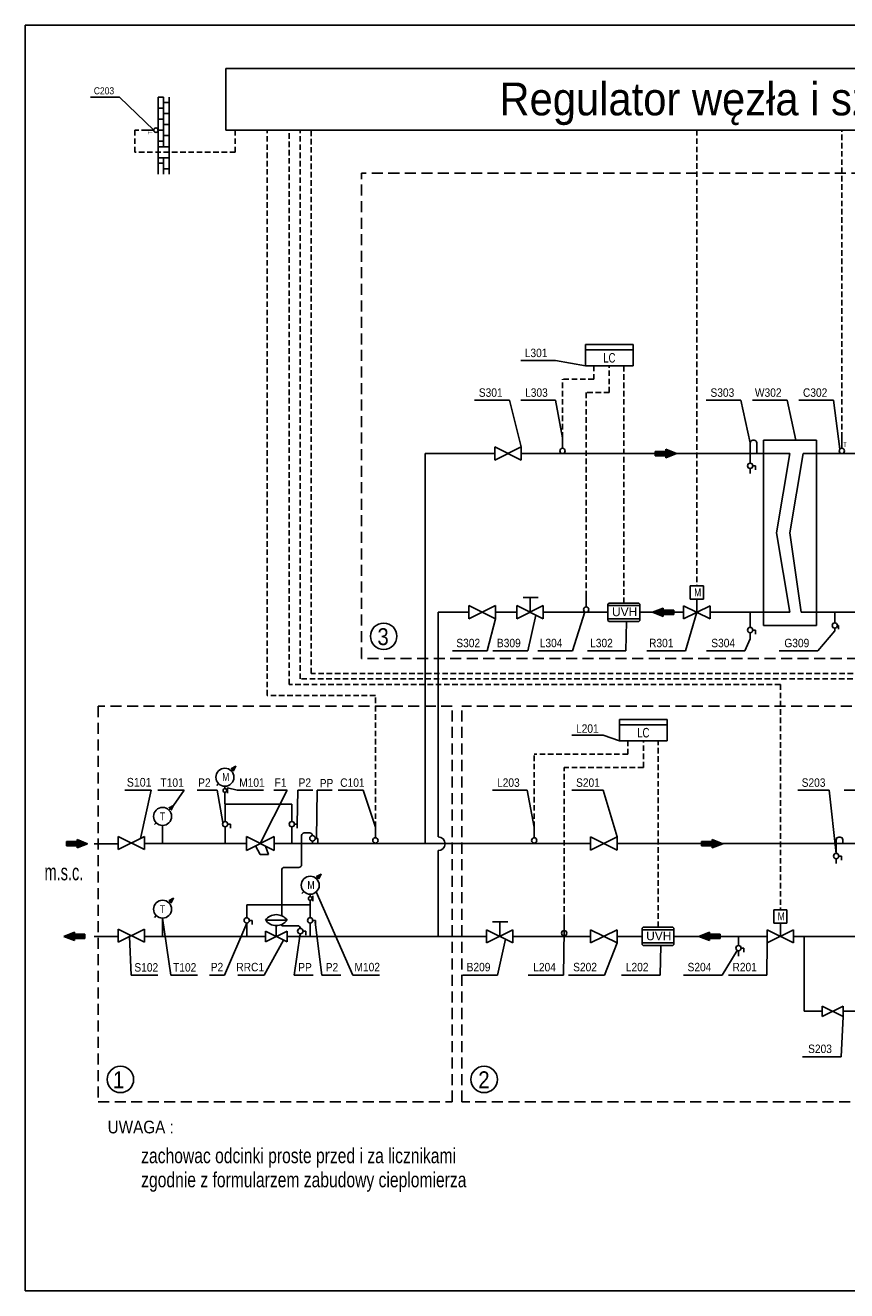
# Model space of a CAD drawing. Extents: x 75 to 485, y 19 to 306.
# Tile 1 of 3: x 75 to 261, y 19 to 306. Entities that reach past the tile are written whole.
import ezdxf

# ---------------------------------------------------------------- set-up
doc = ezdxf.new("R2010")
doc.units = 0
doc.header["$LTSCALE"] = 5
doc.header["$MEASUREMENT"] = 0
doc.linetypes.add('DASHED', pattern=[0.75, 0.5, -0.25])
doc.linetypes.add('HIDDEN', pattern=[0.375, 0.25, -0.125])
doc.layers.add('Prostok†ty', color=7, linetype='CONTINUOUS')
doc.styles.add('txt', font='txt', dxfattribs={"height": 3.5})

# ---------------------------------------------------------------- blocks, each defined once
blk = doc.blocks.new('*X1')
at = {"layer": 'Prostok†ty', "color": 0, "linetype": 'ByBlock'}
for p, q in [((84.33, 119.72), (85.21, 120.6)), ((84.33, 119.92), (85.01, 120.6)), ((84.33, 120.12), (84.8, 120.6)), ((84.33, 120.33), (84.6, 120.6)), ((84.33, 120.53), (84.39, 120.6)), ((85.32, 119.64), (84.36, 120.6)), ((84.45, 119.64), (85.41, 120.6)), ((85.52, 119.64), (84.56, 120.6)), ((84.66, 119.64), (85.62, 120.6)), ((85.72, 119.64), (84.76, 120.6)), ((84.86, 119.64), (85.82, 120.6)), ((85.93, 119.64), (84.97, 120.6)), ((85.06, 119.64), (86.02, 120.6)), ((86.13, 119.64), (85.17, 120.6)), ((85.27, 119.64), (86.23, 120.6)), ((86.33, 119.64), (85.37, 120.6)), ((85.47, 119.64), (86.43, 120.6)), ((86.54, 119.64), (85.58, 120.6)), ((85.67, 119.64), (86.63, 120.6)), ((87.08, 119.3), (85.78, 120.6)), ((85.88, 119.64), (87.15, 120.91)), ((87.23, 119.36), (85.98, 120.6)), ((86.08, 119.64), (87.3, 120.85)), ((87.37, 119.41), (86.19, 120.6)), ((86.29, 119.64), (87.44, 120.79)), ((87.52, 119.47), (86.39, 120.6)), ((86.49, 119.64), (87.59, 120.73)), ((87.66, 119.53), (86.6, 120.6)), ((86.69, 119.64), (87.73, 120.68)), ((88.1, 119.71), (86.73, 121.08)), ((86.73, 120.9), (86.86, 121.03)), ((86.73, 120.69), (87, 120.97)), ((87.95, 119.65), (86.73, 120.87)), ((87.81, 119.59), (86.73, 120.67)), ((86.73, 119.47), (87.88, 120.62)), ((86.73, 119.27), (88.02, 120.56)), ((88.24, 119.76), (87.07, 120.94)), ((88.39, 119.82), (87.4, 120.81)), ((88.54, 119.88), (87.74, 120.67)), ((85.11, 119.64), (84.33, 120.42)), ((84.91, 119.64), (84.33, 120.22)), ((84.7, 119.64), (84.33, 120.01)), ((84.5, 119.64), (84.33, 119.81)), ((86.94, 119.24), (86.73, 119.45)), ((86.79, 119.18), (86.73, 119.24)), ((86.89, 119.22), (88.17, 120.5)), ((87.23, 119.36), (88.31, 120.44)), ((87.57, 119.49), (88.46, 120.39)), ((87.91, 119.63), (88.6, 120.33)), ((88.68, 119.94), (88.08, 120.54)), ((88.24, 119.76), (88.75, 120.27)), ((88.83, 120), (88.42, 120.4)), ((88.58, 119.9), (88.9, 120.21)), ((88.97, 120.05), (88.76, 120.26)), ((88.92, 120.04), (89.04, 120.15)), ((89.12, 120.11), (89.1, 120.13))]:
    blk.add_line(p, q, dxfattribs=at)
blk = doc.blocks.new('*X2')
at = {"layer": 'Prostok†ty', "color": 0, "linetype": 'ByBlock'}
for p, q in [((83.74, 99.12), (83.76, 99.11)), ((83.93, 99.2), (83.82, 99.08)), ((83.89, 99.18), (84.1, 98.97)), ((84.27, 99.34), (83.96, 99.02)), ((84.03, 99.24), (84.43, 98.84)), ((84.61, 99.47), (84.11, 98.97)), ((84.18, 99.3), (84.77, 98.7)), ((84.95, 99.61), (84.25, 98.91)), ((84.32, 99.35), (85.11, 98.56)), ((85.29, 99.74), (84.4, 98.85)), ((84.47, 99.41), (85.45, 98.43)), ((85.63, 99.88), (84.54, 98.79)), ((84.61, 99.47), (85.79, 98.29)), ((85.97, 100.01), (84.69, 98.73)), ((84.76, 99.53), (86.13, 98.16)), ((86.13, 99.97), (84.83, 98.68)), ((84.9, 99.59), (86.13, 98.36)), ((86.13, 99.77), (84.98, 98.62)), ((85.05, 99.65), (86.13, 98.57)), ((86.16, 99.6), (85.13, 98.56)), ((85.2, 99.7), (86.26, 98.64)), ((86.37, 99.6), (85.27, 98.5)), ((85.34, 99.76), (86.47, 98.64)), ((86.57, 99.6), (85.42, 98.44)), ((85.49, 99.82), (86.67, 98.64)), ((86.78, 99.6), (85.56, 98.38)), ((85.63, 99.88), (86.87, 98.64)), ((86.98, 99.6), (85.71, 98.33)), ((85.78, 99.94), (87.08, 98.64)), ((86.13, 98.54), (85.85, 98.27)), ((85.92, 100), (86.13, 99.79)), ((86.13, 98.34), (86, 98.21)), ((86.07, 100.05), (86.13, 99.99)), ((87.18, 99.6), (86.22, 98.64)), ((86.32, 99.6), (87.28, 98.64)), ((87.39, 99.6), (86.43, 98.64)), ((86.52, 99.6), (87.48, 98.64)), ((87.59, 99.6), (86.63, 98.64)), ((86.73, 99.6), (87.69, 98.64)), ((87.79, 99.6), (86.83, 98.64)), ((86.93, 99.6), (87.89, 98.64)), ((88, 99.6), (87.04, 98.64)), ((87.13, 99.6), (88.09, 98.64)), ((88.2, 99.6), (87.24, 98.64)), ((87.34, 99.6), (88.3, 98.64)), ((88.4, 99.6), (87.44, 98.64)), ((87.54, 99.6), (88.5, 98.64)), ((88.53, 99.52), (87.65, 98.64)), ((87.75, 99.6), (88.53, 98.81)), ((88.53, 99.31), (87.85, 98.64)), ((87.95, 99.6), (88.53, 99.02)), ((88.53, 99.11), (88.06, 98.64)), ((88.15, 99.6), (88.53, 99.22)), ((88.53, 98.91), (88.26, 98.64)), ((88.36, 99.6), (88.53, 99.43)), ((88.53, 98.7), (88.46, 98.64))]:
    blk.add_line(p, q, dxfattribs=at)
blk = doc.blocks.new('*X7')
at = {"layer": 'Prostok†ty', "color": 0, "linetype": 'ByBlock'}
for p, q in [((141.06, 112.68), (141.09, 112.71)), ((141.56, 112.19), (141.06, 112.69)), ((141.08, 112.65), (141.19, 112.76)), ((141.58, 112.23), (141.1, 112.71)), ((141.11, 112.62), (141.3, 112.81)), ((141.6, 112.26), (141.13, 112.73)), ((141.14, 112.6), (141.4, 112.86)), ((141.16, 112.57), (141.5, 112.91)), ((141.62, 112.3), (141.17, 112.75)), ((141.19, 112.55), (141.6, 112.96)), ((141.63, 112.33), (141.2, 112.76)), ((141.21, 112.52), (141.7, 113.01)), ((141.65, 112.36), (141.23, 112.78)), ((141.24, 112.5), (141.8, 113.06)), ((141.26, 112.47), (141.91, 113.12)), ((141.67, 112.4), (141.27, 112.8)), ((141.29, 112.45), (142.01, 113.17)), ((141.68, 112.43), (141.3, 112.81)), ((141.31, 112.42), (142.04, 113.15)), ((141.34, 112.4), (141.99, 113.05)), ((141.7, 112.46), (141.34, 112.83)), ((141.36, 112.37), (141.94, 112.95)), ((141.72, 112.5), (141.37, 112.85)), ((141.39, 112.34), (141.89, 112.84)), ((141.73, 112.53), (141.4, 112.86)), ((141.42, 112.32), (141.84, 112.74)), ((141.75, 112.57), (141.44, 112.88)), ((141.44, 112.29), (141.79, 112.64)), ((141.77, 112.6), (141.47, 112.9)), ((141.47, 112.27), (141.74, 112.54)), ((141.49, 112.24), (141.69, 112.44)), ((141.79, 112.63), (141.5, 112.91)), ((141.52, 112.22), (141.64, 112.34)), ((141.8, 112.67), (141.54, 112.93)), ((141.54, 112.19), (141.58, 112.23)), ((141.82, 112.7), (141.57, 112.95)), ((141.84, 112.74), (141.61, 112.97)), ((141.85, 112.77), (141.64, 112.98)), ((141.87, 112.8), (141.67, 113)), ((141.89, 112.84), (141.71, 113.02)), ((141.9, 112.87), (141.74, 113.03)), ((141.92, 112.91), (141.78, 113.05)), ((141.94, 112.94), (141.81, 113.07)), ((141.95, 112.97), (141.84, 113.08)), ((141.97, 113.01), (141.88, 113.1)), ((141.99, 113.04), (141.91, 113.12)), ((142.01, 113.08), (141.95, 113.14)), ((142.02, 113.11), (141.98, 113.15)), ((142.04, 113.14), (142.01, 113.17)), ((142.06, 113.18), (142.05, 113.19))]:
    blk.add_line(p, q, dxfattribs=at)
blk = doc.blocks.new('*X11')
at = {"layer": 'Prostok†ty', "color": 0, "linetype": 'ByBlock'}
for p, q in [((121.73, 137.17), (121.76, 137.2)), ((122.23, 136.68), (121.73, 137.18)), ((121.75, 137.14), (121.86, 137.25)), ((122.25, 136.72), (121.77, 137.2)), ((121.78, 137.11), (121.97, 137.3)), ((122.27, 136.75), (121.8, 137.22)), ((121.81, 137.09), (122.07, 137.35)), ((121.83, 137.06), (122.17, 137.4)), ((122.29, 136.79), (121.84, 137.24)), ((121.86, 137.04), (122.27, 137.45)), ((122.3, 136.82), (121.87, 137.25)), ((121.88, 137.01), (122.37, 137.5)), ((122.32, 136.85), (121.9, 137.27)), ((121.91, 136.99), (122.47, 137.55)), ((121.93, 136.96), (122.58, 137.61)), ((122.34, 136.89), (121.94, 137.29)), ((121.96, 136.94), (122.68, 137.66)), ((122.35, 136.92), (121.97, 137.3)), ((121.98, 136.91), (122.71, 137.64)), ((122.37, 136.96), (122, 137.32)), ((122.01, 136.89), (122.66, 137.54)), ((122.03, 136.86), (122.61, 137.44)), ((122.39, 136.99), (122.04, 137.34)), ((122.06, 136.83), (122.56, 137.33)), ((122.4, 137.02), (122.07, 137.35)), ((122.09, 136.81), (122.51, 137.23)), ((122.42, 137.06), (122.11, 137.37)), ((122.11, 136.78), (122.46, 137.13)), ((122.44, 137.09), (122.14, 137.39)), ((122.14, 136.76), (122.41, 137.03)), ((122.16, 136.73), (122.36, 136.93)), ((122.45, 137.12), (122.17, 137.4)), ((122.19, 136.71), (122.31, 136.83)), ((122.47, 137.16), (122.21, 137.42)), ((122.21, 136.68), (122.25, 136.72)), ((122.49, 137.19), (122.24, 137.44)), ((122.51, 137.23), (122.28, 137.46)), ((122.52, 137.26), (122.31, 137.47)), ((122.54, 137.29), (122.34, 137.49)), ((122.56, 137.33), (122.38, 137.51)), ((122.57, 137.36), (122.41, 137.52)), ((122.59, 137.4), (122.45, 137.54)), ((122.61, 137.43), (122.48, 137.56)), ((122.62, 137.46), (122.51, 137.57)), ((122.64, 137.5), (122.55, 137.59)), ((122.66, 137.53), (122.58, 137.61)), ((122.68, 137.57), (122.62, 137.63)), ((122.69, 137.6), (122.65, 137.64)), ((122.71, 137.63), (122.68, 137.66)), ((122.73, 137.67), (122.72, 137.68))]:
    blk.add_line(p, q, dxfattribs=at)
blk = doc.blocks.new('*X16')
at = {"layer": 'Prostok†ty', "color": 0, "linetype": 'ByBlock'}
for p, q in [((107.6, 107.24), (107.63, 107.27)), ((108.1, 106.75), (107.6, 107.25)), ((107.62, 107.21), (107.73, 107.32)), ((108.12, 106.79), (107.64, 107.27)), ((107.65, 107.18), (107.84, 107.37)), ((107.67, 107.16), (107.94, 107.42)), ((108.14, 106.82), (107.67, 107.29)), ((107.7, 107.13), (108.04, 107.47)), ((108.15, 106.86), (107.7, 107.31)), ((107.73, 107.11), (108.14, 107.52)), ((108.17, 106.89), (107.74, 107.32)), ((107.75, 107.08), (108.24, 107.57)), ((108.19, 106.92), (107.77, 107.34)), ((107.78, 107.06), (108.34, 107.62)), ((107.8, 107.03), (108.45, 107.68)), ((108.21, 106.96), (107.81, 107.36)), ((107.83, 107.01), (108.55, 107.73)), ((108.22, 106.99), (107.84, 107.37)), ((107.85, 106.98), (108.58, 107.71)), ((108.24, 107.02), (107.87, 107.39)), ((107.88, 106.96), (108.53, 107.61)), ((107.9, 106.93), (108.48, 107.51)), ((108.26, 107.06), (107.91, 107.41)), ((107.93, 106.9), (108.43, 107.4)), ((108.27, 107.09), (107.94, 107.42)), ((107.95, 106.88), (108.38, 107.3)), ((108.29, 107.13), (107.98, 107.44)), ((107.98, 106.85), (108.33, 107.2)), ((108.31, 107.16), (108.01, 107.46)), ((108.01, 106.83), (108.28, 107.1)), ((108.03, 106.8), (108.23, 107)), ((108.32, 107.19), (108.04, 107.47)), ((108.06, 106.78), (108.17, 106.9)), ((108.34, 107.23), (108.08, 107.49)), ((108.08, 106.75), (108.12, 106.79)), ((108.36, 107.26), (108.11, 107.51)), ((108.37, 107.3), (108.15, 107.53)), ((108.39, 107.33), (108.18, 107.54)), ((108.41, 107.36), (108.21, 107.56)), ((108.43, 107.4), (108.25, 107.58)), ((108.44, 107.43), (108.28, 107.59)), ((108.46, 107.47), (108.32, 107.61)), ((108.48, 107.5), (108.35, 107.63)), ((108.49, 107.53), (108.38, 107.64)), ((108.51, 107.57), (108.42, 107.66)), ((108.53, 107.6), (108.45, 107.68)), ((108.54, 107.64), (108.49, 107.7)), ((108.56, 107.67), (108.52, 107.71)), ((108.58, 107.7), (108.55, 107.73)), ((108.6, 107.74), (108.59, 107.75))]:
    blk.add_line(p, q, dxfattribs=at)
blk = doc.blocks.new('*X17')
at = {"layer": 'Prostok†ty', "color": 0, "linetype": 'ByBlock'}
for p, q in [((107.6, 128.27), (107.63, 128.31)), ((108.1, 127.79), (107.6, 128.29)), ((107.62, 128.25), (107.73, 128.36)), ((108.12, 127.83), (107.64, 128.31)), ((107.65, 128.22), (107.84, 128.41)), ((107.67, 128.2), (107.94, 128.46)), ((108.14, 127.86), (107.67, 128.33)), ((107.7, 128.17), (108.04, 128.51)), ((108.15, 127.89), (107.7, 128.34)), ((107.73, 128.15), (108.14, 128.56)), ((108.17, 127.93), (107.74, 128.36)), ((107.75, 128.12), (108.24, 128.61)), ((108.19, 127.96), (107.77, 128.38)), ((107.78, 128.1), (108.34, 128.66)), ((107.8, 128.07), (108.45, 128.71)), ((108.21, 128), (107.81, 128.4)), ((107.83, 128.04), (108.55, 128.76)), ((108.22, 128.03), (107.84, 128.41)), ((107.85, 128.02), (108.58, 128.75)), ((108.24, 128.06), (107.87, 128.43)), ((107.88, 127.99), (108.53, 128.65)), ((107.9, 127.97), (108.48, 128.54)), ((108.26, 128.1), (107.91, 128.45)), ((107.93, 127.94), (108.43, 128.44)), ((108.27, 128.13), (107.94, 128.46)), ((107.95, 127.92), (108.38, 128.34)), ((108.29, 128.17), (107.98, 128.48)), ((107.98, 127.89), (108.33, 128.24)), ((108.31, 128.2), (108.01, 128.5)), ((108.01, 127.87), (108.28, 128.14)), ((108.03, 127.84), (108.23, 128.04)), ((108.32, 128.23), (108.04, 128.51)), ((108.06, 127.82), (108.17, 127.93)), ((108.34, 128.27), (108.08, 128.53)), ((108.08, 127.79), (108.12, 127.83)), ((108.36, 128.3), (108.11, 128.55)), ((108.37, 128.34), (108.15, 128.56)), ((108.39, 128.37), (108.18, 128.58)), ((108.41, 128.4), (108.21, 128.6)), ((108.43, 128.44), (108.25, 128.62)), ((108.44, 128.47), (108.28, 128.63)), ((108.46, 128.51), (108.32, 128.65)), ((108.48, 128.54), (108.35, 128.67)), ((108.49, 128.57), (108.38, 128.68)), ((108.51, 128.61), (108.42, 128.7)), ((108.53, 128.64), (108.45, 128.72)), ((108.54, 128.68), (108.49, 128.73)), ((108.56, 128.71), (108.52, 128.75)), ((108.58, 128.74), (108.55, 128.77)), ((108.6, 128.78), (108.59, 128.78))]:
    blk.add_line(p, q, dxfattribs=at)
blk = doc.blocks.new('*X18')
at = {"layer": 'Prostok†ty', "color": 0, "linetype": 'ByBlock'}
for p, q in [((228.33, 119.72), (229.21, 120.6)), ((228.33, 119.92), (229.01, 120.6)), ((228.33, 120.12), (228.8, 120.6)), ((228.33, 120.33), (228.6, 120.6)), ((228.33, 120.53), (228.39, 120.6)), ((229.32, 119.64), (228.36, 120.6)), ((228.45, 119.64), (229.41, 120.6)), ((229.52, 119.64), (228.56, 120.6)), ((228.66, 119.64), (229.62, 120.6)), ((229.72, 119.64), (228.76, 120.6)), ((228.86, 119.64), (229.82, 120.6)), ((229.93, 119.64), (228.97, 120.6)), ((229.06, 119.64), (230.02, 120.6)), ((230.13, 119.64), (229.17, 120.6)), ((229.27, 119.64), (230.23, 120.6)), ((230.33, 119.64), (229.37, 120.6)), ((229.47, 119.64), (230.43, 120.6)), ((230.54, 119.64), (229.58, 120.6)), ((229.67, 119.64), (230.63, 120.6)), ((231.08, 119.3), (229.78, 120.6)), ((229.88, 119.64), (231.15, 120.91)), ((231.23, 119.36), (229.98, 120.6)), ((230.08, 119.64), (231.3, 120.85)), ((231.37, 119.41), (230.19, 120.6)), ((230.29, 119.64), (231.44, 120.79)), ((231.52, 119.47), (230.39, 120.6)), ((230.49, 119.64), (231.59, 120.73)), ((231.66, 119.53), (230.6, 120.6)), ((230.69, 119.64), (231.73, 120.68)), ((232.1, 119.71), (230.73, 121.08)), ((230.73, 120.9), (230.86, 121.03)), ((230.73, 120.69), (231, 120.97)), ((231.95, 119.65), (230.73, 120.87)), ((231.81, 119.59), (230.73, 120.67)), ((230.73, 119.47), (231.88, 120.62)), ((230.73, 119.27), (232.02, 120.56)), ((232.24, 119.76), (231.07, 120.94)), ((232.39, 119.82), (231.4, 120.81)), ((232.54, 119.88), (231.74, 120.67)), ((229.11, 119.64), (228.33, 120.42)), ((228.91, 119.64), (228.33, 120.22)), ((228.7, 119.64), (228.33, 120.01)), ((228.5, 119.64), (228.33, 119.81)), ((230.94, 119.24), (230.73, 119.45)), ((230.79, 119.18), (230.73, 119.24)), ((230.89, 119.22), (232.17, 120.5)), ((231.23, 119.36), (232.31, 120.44)), ((231.57, 119.49), (232.46, 120.39)), ((231.91, 119.63), (232.6, 120.33)), ((232.68, 119.94), (232.08, 120.54)), ((232.24, 119.76), (232.75, 120.27)), ((232.83, 120), (232.42, 120.4)), ((232.58, 119.9), (232.9, 120.21)), ((232.97, 120.05), (232.76, 120.26)), ((232.92, 120.04), (233.04, 120.15)), ((233.12, 120.11), (233.1, 120.13))]:
    blk.add_line(p, q, dxfattribs=at)
blk = doc.blocks.new('*X19')
at = {"layer": 'Prostok†ty', "color": 0, "linetype": 'ByBlock'}
for p, q in [((227.74, 99.12), (227.76, 99.11)), ((227.93, 99.2), (227.82, 99.08)), ((227.89, 99.18), (228.1, 98.97)), ((228.27, 99.34), (227.96, 99.02)), ((228.03, 99.24), (228.43, 98.84)), ((228.61, 99.47), (228.11, 98.97)), ((228.18, 99.3), (228.77, 98.7)), ((228.95, 99.61), (228.25, 98.91)), ((228.32, 99.35), (229.11, 98.56)), ((229.29, 99.74), (228.4, 98.85)), ((228.47, 99.41), (229.45, 98.43)), ((229.63, 99.88), (228.54, 98.79)), ((228.61, 99.47), (229.79, 98.29)), ((229.97, 100.01), (228.69, 98.73)), ((228.76, 99.53), (230.13, 98.16)), ((230.13, 99.97), (228.83, 98.68)), ((228.9, 99.59), (230.13, 98.36)), ((230.13, 99.77), (228.98, 98.62)), ((229.05, 99.65), (230.13, 98.57)), ((230.16, 99.6), (229.13, 98.56)), ((229.2, 99.7), (230.26, 98.64)), ((230.37, 99.6), (229.27, 98.5)), ((229.34, 99.76), (230.47, 98.64)), ((230.57, 99.6), (229.42, 98.44)), ((229.49, 99.82), (230.67, 98.64)), ((230.78, 99.6), (229.56, 98.38)), ((229.63, 99.88), (230.87, 98.64)), ((230.98, 99.6), (229.71, 98.33)), ((229.78, 99.94), (231.08, 98.64)), ((230.13, 98.54), (229.85, 98.27)), ((229.92, 100), (230.13, 99.79)), ((230.13, 98.34), (230, 98.21)), ((230.07, 100.05), (230.13, 99.99)), ((231.18, 99.6), (230.22, 98.64)), ((230.32, 99.6), (231.28, 98.64)), ((231.39, 99.6), (230.43, 98.64)), ((230.52, 99.6), (231.48, 98.64)), ((231.59, 99.6), (230.63, 98.64)), ((230.73, 99.6), (231.69, 98.64)), ((231.79, 99.6), (230.83, 98.64)), ((230.93, 99.6), (231.89, 98.64)), ((232, 99.6), (231.04, 98.64)), ((231.13, 99.6), (232.09, 98.64)), ((232.2, 99.6), (231.24, 98.64)), ((231.34, 99.6), (232.3, 98.64)), ((232.4, 99.6), (231.44, 98.64)), ((231.54, 99.6), (232.5, 98.64)), ((232.53, 99.52), (231.65, 98.64)), ((231.75, 99.6), (232.53, 98.81)), ((232.53, 99.31), (231.85, 98.64)), ((231.95, 99.6), (232.53, 99.02)), ((232.53, 99.11), (232.06, 98.64)), ((232.15, 99.6), (232.53, 99.22)), ((232.53, 98.91), (232.26, 98.64)), ((232.36, 99.6), (232.53, 99.43)), ((232.53, 98.7), (232.46, 98.64))]:
    blk.add_line(p, q, dxfattribs=at)
blk = doc.blocks.new('*X20')
at = {"layer": 'Prostok†ty', "color": 0, "linetype": 'ByBlock'}
for p, q in [((221.6, 208.21), (220.23, 209.58)), ((220.23, 209.4), (220.36, 209.53)), ((217.83, 208.22), (218.71, 209.1)), ((217.83, 208.42), (218.51, 209.1)), ((217.83, 208.62), (218.3, 209.1)), ((217.83, 208.83), (218.1, 209.1)), ((217.83, 209.03), (217.89, 209.1)), ((218.61, 208.14), (217.83, 208.92)), ((218.41, 208.14), (217.83, 208.72)), ((218.2, 208.14), (217.83, 208.51)), ((218, 208.14), (217.83, 208.31)), ((218.82, 208.14), (217.86, 209.1)), ((217.95, 208.14), (218.91, 209.1)), ((219.02, 208.14), (218.06, 209.1)), ((218.16, 208.14), (219.12, 209.1)), ((219.22, 208.14), (218.26, 209.1)), ((218.36, 208.14), (219.32, 209.1)), ((219.43, 208.14), (218.47, 209.1)), ((218.56, 208.14), (219.52, 209.1)), ((219.63, 208.14), (218.67, 209.1)), ((218.77, 208.14), (219.73, 209.1)), ((219.83, 208.14), (218.87, 209.1)), ((218.97, 208.14), (219.93, 209.1)), ((220.04, 208.14), (219.08, 209.1)), ((219.17, 208.14), (220.13, 209.1)), ((220.58, 207.8), (219.28, 209.1)), ((219.38, 208.14), (220.65, 209.41)), ((220.73, 207.86), (219.48, 209.1)), ((219.58, 208.14), (220.8, 209.35)), ((220.87, 207.91), (219.69, 209.1)), ((219.79, 208.14), (220.94, 209.29)), ((221.02, 207.97), (219.89, 209.1)), ((219.99, 208.14), (221.09, 209.23)), ((221.16, 208.03), (220.1, 209.1)), ((220.19, 208.14), (221.23, 209.18)), ((220.23, 209.19), (220.5, 209.47)), ((221.45, 208.15), (220.23, 209.37)), ((221.31, 208.09), (220.23, 209.17)), ((220.23, 207.97), (221.38, 209.12)), ((220.23, 207.77), (221.52, 209.06)), ((220.44, 207.74), (220.23, 207.95)), ((220.29, 207.68), (220.23, 207.74)), ((220.39, 207.72), (221.67, 209)), ((221.74, 208.26), (220.57, 209.44)), ((220.73, 207.86), (221.81, 208.94)), ((221.89, 208.32), (220.9, 209.31)), ((221.07, 207.99), (221.96, 208.89)), ((222.04, 208.38), (221.24, 209.17)), ((221.41, 208.13), (222.1, 208.83)), ((222.18, 208.44), (221.58, 209.04)), ((221.74, 208.26), (222.25, 208.77)), ((222.33, 208.5), (221.92, 208.9)), ((222.08, 208.4), (222.4, 208.71)), ((222.47, 208.55), (222.26, 208.76)), ((222.42, 208.54), (222.54, 208.65)), ((222.62, 208.61), (222.6, 208.63))]:
    blk.add_line(p, q, dxfattribs=at)
blk = doc.blocks.new('*X21')
at = {"layer": 'Prostok†ty', "color": 0, "linetype": 'ByBlock'}
for p, q in [((217.24, 172.62), (217.26, 172.61)), ((217.43, 172.7), (217.32, 172.58)), ((217.39, 172.68), (217.6, 172.47)), ((217.77, 172.84), (217.46, 172.52)), ((217.53, 172.74), (217.93, 172.34)), ((218.11, 172.97), (217.61, 172.47)), ((217.68, 172.8), (218.27, 172.2)), ((218.45, 173.11), (217.75, 172.41)), ((217.82, 172.86), (218.61, 172.06)), ((218.79, 173.24), (217.9, 172.35)), ((217.97, 172.91), (218.95, 171.93)), ((219.13, 173.38), (218.04, 172.29)), ((218.11, 172.97), (219.29, 171.79)), ((219.47, 173.51), (218.19, 172.23)), ((218.26, 173.03), (219.63, 171.66)), ((219.63, 173.47), (218.33, 172.18)), ((218.4, 173.09), (219.63, 171.86)), ((219.63, 173.27), (218.48, 172.12)), ((218.55, 173.15), (219.63, 172.07)), ((219.66, 173.1), (218.63, 172.06)), ((218.7, 173.2), (219.76, 172.14)), ((219.87, 173.1), (218.77, 172)), ((218.84, 173.26), (219.97, 172.14)), ((220.07, 173.1), (218.92, 171.94)), ((218.99, 173.32), (220.17, 172.14)), ((220.28, 173.1), (219.06, 171.88)), ((219.13, 173.38), (220.37, 172.14)), ((220.48, 173.1), (219.21, 171.83)), ((219.28, 173.44), (220.58, 172.14)), ((219.42, 173.5), (219.63, 173.29)), ((219.57, 173.55), (219.63, 173.49)), ((220.68, 173.1), (219.72, 172.14)), ((219.82, 173.1), (220.78, 172.14)), ((220.89, 173.1), (219.93, 172.14)), ((220.02, 173.1), (220.98, 172.14)), ((221.09, 173.1), (220.13, 172.14)), ((220.23, 173.1), (221.19, 172.14)), ((221.29, 173.1), (220.33, 172.14)), ((220.43, 173.1), (221.39, 172.14)), ((221.5, 173.1), (220.54, 172.14)), ((220.63, 173.1), (221.59, 172.14)), ((221.7, 173.1), (220.74, 172.14)), ((220.84, 173.1), (221.8, 172.14)), ((221.9, 173.1), (220.94, 172.14)), ((221.04, 173.1), (222, 172.14)), ((222.03, 173.02), (221.15, 172.14)), ((221.25, 173.1), (222.03, 172.31)), ((222.03, 172.81), (221.35, 172.14)), ((221.45, 173.1), (222.03, 172.52)), ((222.03, 172.61), (221.56, 172.14)), ((221.65, 173.1), (222.03, 172.72)), ((222.03, 172.41), (221.76, 172.14)), ((221.86, 173.1), (222.03, 172.93)), ((222.03, 172.2), (221.96, 172.14)), ((219.63, 172.04), (219.35, 171.77)), ((219.63, 171.84), (219.5, 171.71))]:
    blk.add_line(p, q, dxfattribs=at)
blk = doc.blocks.new('*X30')
at = {"layer": 'Prostok†ty', "color": 0, "linetype": 'ByBlock'}
for p, q in [((106.36, 289.47), (105.11, 289.47)), ((105.11, 288.22), (105.11, 288.22)), ((106.36, 278.22), (106.36, 289.47)), ((107.61, 288.22), (106.36, 288.22)), ((107.61, 278.22), (107.61, 289.47)), ((107.61, 289.47), (107.61, 289.47)), ((106.36, 286.97), (105.11, 286.97)), ((105.11, 285.72), (105.11, 285.72)), ((106.36, 284.47), (105.11, 284.47)), ((107.61, 285.72), (106.36, 285.72)), ((107.61, 286.97), (107.61, 286.97)), ((107.61, 284.47), (107.61, 284.47)), ((105.11, 283.22), (105.11, 283.22)), ((106.36, 281.97), (105.11, 281.97)), ((107.61, 283.22), (106.36, 283.22)), ((107.61, 281.97), (107.61, 281.97)), ((105.11, 280.72), (105.11, 280.72)), ((106.36, 279.47), (105.11, 279.47)), ((107.61, 280.72), (106.36, 280.72)), ((107.61, 279.47), (107.61, 279.47))]:
    blk.add_line(p, q, dxfattribs=at)
blk = doc.blocks.new('*X31')
at = {"layer": 'Prostok†ty', "color": 0, "linetype": 'ByBlock'}
for p, q in [((105.11, 275.72), (105.11, 275.72)), ((106.36, 271.97), (106.36, 275.72)), ((107.61, 275.72), (106.36, 275.72)), ((107.61, 271.97), (107.61, 275.72)), ((106.36, 274.47), (105.11, 274.47)), ((105.11, 273.22), (105.11, 273.22)), ((107.61, 273.22), (106.36, 273.22)), ((107.61, 274.47), (107.61, 274.47))]:
    blk.add_line(p, q, dxfattribs=at)

msp = doc.modelspace()

# ---------------------------------------------------------------- linework, layer by layer
at = {"layer": 'Prostok†ty', "color": 15, "linetype": 'Continuous'}
for p, q in [((75, 305.75), (75, 18.75)), ((485, 305.75), (75, 305.75)), ((120.48, 281.97), (120.48, 295.97)), ((120.48, 295.97), (455.73, 295.97)), ((96.36, 289.47), (89.78, 289.47)), ((96.36, 289.47), (104.11, 281.97)), ((104.11, 281.97), (102.11, 281.97)), ((455.73, 281.97), (120.48, 281.97)), ((195.24, 229.74), (187.34, 229.74)), ((195.24, 229.74), (202, 228.52)), ((184.74, 220.74), (176.84, 220.74)), ((184.74, 220.74), (187.44, 210.12)), ((195.24, 220.74), (187.34, 220.74)), ((195.24, 220.74), (196.79, 212.22)), ((237.24, 220.74), (229.34, 220.74)), ((237.24, 220.74), (239.35, 211.02)), ((247.74, 220.74), (239.84, 220.74)), ((247.74, 220.74), (249.72, 211.62)), ((258.24, 220.74), (250.34, 220.74)), ((258.24, 220.74), (259.67, 209.61)), ((254.35, 211.62), (242.35, 211.62)), ((242.35, 211.62), (242.35, 169.62)), ((254.35, 169.62), (254.35, 211.62)), ((199.06, 163.85), (201.82, 172.72)), ((224.67, 163.85), (227.26, 172.61)), ((179.7, 163.85), (181.59, 171.12)), ((188.92, 163.85), (190.78, 171.95)), ((211.17, 163.85), (211.33, 170.52)), ((242.35, 169.62), (254.35, 169.62)), ((238.17, 163.85), (239.35, 166.56)), ((254.67, 163.85), (258.53, 168.42)), ((179.7, 163.85), (171.82, 163.85)), ((188.92, 163.85), (181.03, 163.85)), ((199.06, 163.85), (191.17, 163.85)), ((211.17, 163.85), (202.45, 163.85)), ((224.67, 163.85), (215.95, 163.85)), ((238.17, 163.85), (229.45, 163.85)), ((254.67, 163.85), (245.95, 163.85)), ((206.01, 144.75), (198.93, 144.75)), ((206.01, 144.75), (209.73, 143.49)), ((103.53, 132.28), (97.53, 132.28)), ((103.53, 132.28), (101.09, 121.33)), ((111.03, 132.28), (105.03, 132.28)), ((111.03, 132.28), (108.6, 128.79)), ((118.53, 132.28), (113.98, 132.28)), ((118.53, 132.28), (119.82, 124.92)), ((123.03, 132.28), (120.85, 132.8)), ((129.03, 132.28), (123.03, 132.28)), ((134.37, 132.28), (128.27, 120.18)), ((134.37, 132.28), (131.37, 132.28)), ((136.78, 132.28), (136.62, 124.57)), ((140.18, 132.28), (136.78, 132.28)), ((141.01, 121.34), (141.18, 132.28)), ((144.57, 132.28), (141.18, 132.28)), ((151.63, 132.28), (145.93, 132.28)), ((151.63, 132.28), (154.38, 123.88)), ((188.82, 132.28), (180.93, 132.28)), ((188.82, 132.28), (190.38, 123.88)), ((206.01, 132.28), (198.93, 132.28)), ((206.01, 132.28), (209.18, 121.66)), ((257.24, 132.28), (250.15, 132.28)), ((257.24, 132.28), (258.85, 117.93)), ((267.74, 132.28), (260.65, 132.28)), ((149.29, 90.35), (140.96, 109.21)), ((108.03, 90.28), (106.13, 103.24)), ((120.19, 90.35), (125.2, 102.13)), ((140.75, 102.35), (142.21, 90.31)), ((99.03, 90.28), (98.61, 99.07)), ((129.19, 90.35), (133.52, 98.28)), ((137.35, 99.69), (135.96, 90.31)), ((182.04, 90.35), (183.9, 98.45)), ((197.02, 90.35), (197.18, 100.44)), ((206.32, 90.35), (209.18, 97.62)), ((243.13, 90.35), (243.19, 97.62)), ((218.91, 90.35), (219.07, 97.02)), ((232.98, 90.35), (236.41, 95.92)), ((105.03, 90.28), (99.03, 90.28)), ((114.03, 90.28), (108.03, 90.28)), ((120.19, 90.35), (116.79, 90.35)), ((129.19, 90.35), (123.19, 90.35)), ((140.28, 90.31), (135.96, 90.31)), ((146.53, 90.31), (142.21, 90.31)), ((155.29, 90.35), (149.29, 90.35)), ((182.04, 90.35), (174.16, 90.35)), ((197.02, 90.35), (189.04, 90.35)), ((206.32, 90.35), (198.19, 90.35)), ((218.91, 90.35), (210.19, 90.35)), ((232.98, 90.35), (224.25, 90.35)), ((243.13, 90.35), (234.41, 90.35)), ((260.44, 80.92), (259.96, 71.8)), ((259.96, 71.8), (251.23, 71.8)), ((75, 18.75), (485, 18.75))]:
    msp.add_line(p, q, dxfattribs=at)
at = {"layer": 'Prostok†ty', "color": 8, "linetype": 'Continuous'}
for p, q in [((105.11, 271.97), (105.11, 289.47)), ((107.61, 289.47), (107.61, 271.97)), ((107.61, 278.22), (105.11, 278.22)), ((107.61, 275.72), (105.11, 275.72))]:
    msp.add_line(p, q, dxfattribs=at)
at = {"layer": 'Prostok†ty', "color": 14, "linetype": 'HIDDEN'}
for p, q in [((99.86, 281.97), (99.86, 276.97)), ((102.61, 281.97), (99.86, 281.97)), ((122.61, 276.97), (122.61, 281.97)), ((129.8, 153.75), (129.8, 281.97)), ((134.8, 156.25), (134.8, 281.97)), ((137.3, 157.5), (137.3, 281.97)), ((139.8, 158.75), (139.8, 281.97)), ((227.26, 281.97), (227.26, 178.61)), ((260.13, 212.22), (260.13, 281.97)), ((122.61, 276.97), (99.86, 276.97)), ((203.89, 228.52), (203.89, 225.47)), ((207.4, 222.47), (207.4, 228.52)), ((210.71, 174.72), (210.71, 228.52)), ((203.89, 225.47), (196.79, 225.47)), ((196.79, 212.22), (196.79, 225.47)), ((207.4, 222.47), (202.16, 222.47)), ((202.16, 176.22), (202.16, 222.47)), ((350.81, 158.75), (139.8, 158.75)), ((246.19, 156.25), (134.8, 156.25)), ((281.35, 157.5), (137.3, 157.5)), ((246.19, 156.25), (246.19, 105.12)), ((154.38, 153.75), (129.8, 153.75)), ((154.38, 123.88), (154.38, 153.75)), ((211.63, 143.49), (211.63, 140.43)), ((215.13, 137.43), (215.13, 143.49)), ((218.45, 101.22), (218.45, 143.49)), ((190.38, 123.88), (190.38, 140.43)), ((211.63, 140.43), (190.38, 140.43)), ((197.18, 102.84), (197.18, 137.43)), ((215.13, 137.43), (197.18, 137.43))]:
    msp.add_line(p, q, dxfattribs=at)
at = {"layer": 'Prostok†ty', "color": 15, "linetype": 'DASHED'}
for p, q in [((151.2, 162.12), (151.2, 272.19)), ((302.3, 272.19), (151.2, 272.19)), ((421.34, 162.12), (151.2, 162.12)), ((91.51, 151.3), (91.51, 61.62)), ((171.81, 151.3), (91.51, 151.3)), ((171.81, 61.62), (171.81, 151.3)), ((386.13, 151.3), (173.98, 151.3)), ((173.98, 61.62), (173.98, 151.3)), ((91.51, 61.62), (171.81, 61.62)), ((337.02, 61.62), (173.98, 61.62))]:
    msp.add_line(p, q, dxfattribs=at)
at = {"layer": 'Prostok†ty', "color": 14, "linetype": 'Continuous'}
for p, q in [((202, 228.52), (202, 233.32)), ((202, 233.32), (212.8, 233.32)), ((212.8, 233.32), (212.8, 228.52)), ((202, 232.12), (212.8, 232.12)), ((212.8, 228.52), (202, 228.52)), ((209.73, 143.49), (209.73, 148.29)), ((209.73, 148.29), (220.53, 148.29)), ((209.73, 147.09), (220.53, 147.09)), ((220.53, 148.29), (220.53, 143.49)), ((220.53, 143.49), (209.73, 143.49))]:
    msp.add_line(p, q, dxfattribs=at)
at = {"layer": 'Prostok†ty', "color": 1, "linetype": 'Continuous'}
for p, q in [((181.44, 210.12), (181.44, 207.12)), ((181.44, 207.12), (187.44, 210.12)), ((187.44, 207.12), (181.44, 210.12)), ((187.44, 210.12), (187.44, 207.12)), ((196.79, 209.82), (196.79, 212.22)), ((220.23, 209.1), (220.23, 209.58)), ((220.23, 209.58), (222.63, 208.62)), ((239.35, 211.02), (239.35, 206.43)), ((240.25, 211.62), (239.95, 211.62)), ((240.85, 211.02), (240.85, 208.62)), ((165.63, 208.62), (181.44, 208.62)), ((165.63, 208.62), (165.63, 120.16)), ((187.44, 208.62), (248.35, 208.62)), ((196.79, 208.62), (196.74, 208.62)), ((217.83, 208.62), (217.83, 209.1)), ((217.83, 209.1), (220.23, 209.1)), ((217.83, 208.62), (217.83, 208.14)), ((217.83, 208.14), (220.23, 208.14)), ((220.23, 207.66), (222.63, 208.62)), ((220.23, 208.14), (220.23, 207.66)), ((248.35, 208.62), (245.35, 190.62)), ((239.35, 204.12), (239.35, 205.23)), ((239.94, 205.83), (240.54, 205.83)), ((240.54, 205.83), (240.54, 204.93)), ((121.7, 136.65), (121.97, 136.92)), ((121.72, 137.18), (122.73, 137.68)), ((121.97, 136.92), (121.72, 137.18)), ((122.23, 136.67), (121.97, 136.92)), ((122.73, 137.68), (122.23, 136.67)), ((118.39, 133.34), (118.82, 133.77)), ((120.26, 133.17), (120.26, 132.63)), ((120.68, 132.21), (120.85, 132.21)), ((120.85, 132.8), (120.85, 131.62)), ((120.26, 131.79), (120.26, 129.21)), ((107.57, 127.76), (107.84, 128.03)), ((107.59, 128.29), (108.6, 128.79)), ((107.84, 128.03), (107.59, 128.29)), ((108.1, 127.78), (107.84, 128.03)), ((108.6, 128.79), (108.1, 127.78)), ((120.3, 129.09), (135.42, 129.09)), ((120.3, 129.09), (120.3, 125.17)), ((135.42, 129.09), (135.42, 125.17)), ((104.26, 124.45), (104.68, 124.87)), ((106.13, 124.28), (106.13, 120.32)), ((120.3, 123.97), (120.3, 120.16)), ((120.9, 124.57), (121.5, 124.57)), ((121.5, 124.57), (121.5, 123.67)), ((135.42, 123.97), (135.42, 120.16)), ((136.02, 124.57), (136.62, 124.57)), ((136.62, 124.57), (136.62, 123.67)), ((154.38, 121.48), (154.38, 123.88)), ((190.38, 121.48), (190.38, 123.88)), ((84.33, 120.12), (84.33, 120.6)), ((84.33, 120.6), (86.73, 120.6)), ((86.73, 120.6), (86.73, 121.08)), ((86.73, 121.08), (89.13, 120.12)), ((96.03, 121.78), (96.03, 118.78)), ((96.03, 118.78), (102.03, 121.78)), ((102.03, 118.78), (96.03, 121.78)), ((102.03, 121.78), (102.03, 118.78)), ((125.15, 121.74), (125.15, 118.62)), ((125.15, 118.62), (131.39, 121.74)), ((131.39, 118.62), (125.15, 121.74)), ((131.39, 121.74), (131.39, 118.62)), ((137.63, 115.35), (137.63, 121.96)), ((138.25, 122.58), (139.49, 122.58)), ((140.11, 120.73), (140.11, 120.16)), ((140.72, 121.34), (141.34, 121.34)), ((141.34, 121.34), (141.34, 120.42)), ((203.18, 121.66), (203.18, 118.66)), ((203.18, 118.66), (209.18, 121.66)), ((209.18, 118.66), (203.18, 121.66)), ((209.18, 121.66), (209.18, 118.66)), ((228.33, 120.12), (228.33, 120.6)), ((228.33, 120.6), (230.73, 120.6)), ((230.73, 120.6), (230.73, 121.08)), ((230.73, 121.08), (233.13, 120.12)), ((258.85, 121.02), (258.85, 117.93)), ((259.45, 121.62), (259.75, 121.62)), ((260.35, 121.02), (260.35, 120.12)), ((84.33, 120.12), (84.33, 119.64)), ((84.33, 119.64), (86.73, 119.64)), ((86.73, 119.16), (89.13, 120.12)), ((86.73, 119.64), (86.73, 119.16)), ((96.03, 120.12), (90.63, 120.12)), ((102.03, 120.16), (125.15, 120.16)), ((127.21, 119.62), (128.27, 117.66)), ((128.22, 120.16), (128.32, 120.16)), ((130.15, 117.66), (129.45, 119.6)), ((131.39, 120.16), (203.18, 120.16)), ((154.38, 120.28), (154.33, 120.28)), ((190.38, 120.28), (190.33, 120.28)), ((209.18, 120.16), (267.85, 120.16)), ((228.33, 120.12), (228.33, 119.64)), ((228.33, 119.64), (230.73, 119.64)), ((230.73, 119.16), (233.13, 120.12)), ((230.73, 119.64), (230.73, 119.16)), ((128.27, 117.66), (130.15, 117.66)), ((258.85, 115.62), (258.85, 116.73)), ((259.45, 117.33), (260.05, 117.33)), ((260.05, 117.33), (260.05, 116.43)), ((133.13, 103.78), (133.13, 114.15)), ((137.03, 114.75), (133.73, 114.75))]:
    msp.add_line(p, q, dxfattribs=at)
at = {"layer": 'Prostok†ty', "color": 12, "linetype": 'Continuous'}
for p, q in [((260.13, 209.82), (260.13, 212.22)), ((251.35, 208.62), (248.35, 190.62)), ((251.35, 208.62), (267.81, 208.62)), ((248.35, 190.62), (250.89, 172.62))]:
    msp.add_line(p, q, dxfattribs=at)
at = {"layer": 'Prostok†ty', "color": 5, "linetype": 'Continuous'}
for p, q in [((245.35, 190.62), (248.35, 172.62)), ((225.76, 175.61), (225.76, 178.61)), ((225.76, 178.61), (228.76, 178.61)), ((228.76, 178.61), (228.76, 175.61)), ((187.84, 175.94), (191.29, 175.94)), ((189.43, 172.62), (189.43, 175.94)), ((202.16, 173.82), (202.16, 176.22)), ((228.76, 175.61), (225.76, 175.61)), ((227.26, 172.61), (227.26, 175.61)), ((168.63, 172.62), (175.59, 172.62)), ((168.63, 172.62), (168.63, 121.68)), ((175.59, 174.12), (175.59, 171.12)), ((175.59, 171.12), (181.59, 174.12)), ((181.59, 171.12), (175.59, 174.12)), ((181.59, 174.12), (181.59, 171.12)), ((181.59, 172.62), (186.43, 172.62)), ((186.43, 174.12), (186.43, 171.12)), ((186.43, 171.12), (192.43, 174.12)), ((192.43, 171.12), (186.43, 174.12)), ((192.43, 174.12), (192.43, 171.12)), ((192.43, 172.62), (207.11, 172.62)), ((202.07, 172.62), (202.16, 172.62)), ((207.35, 174.72), (207.11, 174.48)), ((207.11, 174.48), (207.11, 170.76)), ((214.31, 174.12), (207.11, 174.12)), ((214.07, 174.72), (207.35, 174.72)), ((214.07, 174.72), (214.31, 174.48)), ((214.31, 174.48), (214.31, 170.76)), ((214.31, 172.62), (224.26, 172.62)), ((219.63, 173.58), (217.23, 172.62)), ((219.63, 171.66), (217.23, 172.62)), ((219.63, 173.1), (219.63, 173.58)), ((222.03, 173.1), (219.63, 173.1)), ((222.03, 172.62), (222.03, 173.1)), ((222.03, 172.62), (222.03, 172.14)), ((224.26, 174.11), (224.26, 171.11)), ((224.26, 171.11), (230.26, 174.11)), ((230.26, 171.11), (224.26, 174.11)), ((227.25, 172.62), (227.27, 172.62)), ((230.26, 174.11), (230.26, 171.11)), ((230.26, 172.62), (248.35, 172.62)), ((239.35, 172.62), (239.35, 169.18)), ((207.11, 171.12), (214.31, 171.12)), ((207.35, 170.52), (207.11, 170.76)), ((207.35, 170.52), (214.07, 170.52)), ((214.31, 170.76), (214.07, 170.52)), ((222.03, 172.14), (219.63, 172.14)), ((219.63, 172.14), (219.63, 171.66)), ((239.35, 166.56), (239.35, 167.98)), ((239.94, 168.58), (240.54, 168.58)), ((240.54, 168.58), (240.54, 167.68)), ((168.63, 118.56), (168.63, 99.12)), ((141.03, 112.16), (141.3, 112.43)), ((141.05, 112.69), (142.06, 113.19)), ((141.3, 112.43), (141.05, 112.69)), ((141.56, 112.18), (141.3, 112.43)), ((142.06, 113.19), (141.56, 112.18)), ((137.72, 108.85), (138.15, 109.28)), ((107.57, 106.72), (107.84, 106.99)), ((107.59, 107.25), (108.6, 107.75)), ((107.84, 106.99), (107.59, 107.25)), ((108.1, 106.74), (107.84, 106.99)), ((108.6, 107.75), (108.1, 106.74)), ((139.59, 106.25), (125.2, 106.25)), ((125.2, 106.25), (125.2, 103.33)), ((139.59, 108.68), (139.59, 108.14)), ((139.59, 107.3), (139.59, 106.25)), ((139.59, 106.25), (139.59, 103.33)), ((140.01, 107.72), (140.18, 107.72)), ((140.18, 108.31), (140.18, 107.13)), ((104.26, 103.41), (104.68, 103.84)), ((244.69, 102.12), (244.69, 105.12)), ((244.69, 105.12), (247.69, 105.12)), ((244.69, 102.12), (244.69, 105.12)), ((244.69, 105.12), (247.69, 105.12)), ((247.69, 105.12), (247.69, 102.12)), ((247.69, 105.12), (247.69, 102.12)), ((96.03, 100.78), (96.03, 97.78)), ((96.03, 97.78), (102.03, 100.78)), ((102.03, 97.78), (96.03, 100.78)), ((102.03, 100.78), (102.03, 97.78)), ((106.13, 103.24), (106.13, 99.28)), ((125.2, 102.13), (125.2, 99.12)), ((125.8, 102.73), (126.4, 102.73)), ((126.4, 102.73), (126.4, 101.83)), ((129.43, 102.8), (134.37, 102.8)), ((131.9, 99.1), (131.9, 101.57)), ((133.13, 101.54), (133.13, 101.83)), ((133.13, 101.54), (136.74, 101.54)), ((139.59, 102.13), (139.59, 99.09)), ((140.19, 102.73), (140.79, 102.73)), ((140.79, 102.73), (140.79, 101.83)), ((179.56, 100.62), (179.56, 97.62)), ((179.56, 97.62), (185.56, 100.62)), ((185.56, 97.62), (179.56, 100.62)), ((180.96, 102.44), (184.41, 102.44)), ((182.56, 99.12), (182.56, 102.44)), ((185.56, 100.62), (185.56, 97.62)), ((197.18, 100.44), (197.18, 102.84)), ((203.18, 100.62), (203.18, 97.62)), ((203.18, 97.62), (209.18, 100.62)), ((209.18, 97.62), (203.18, 100.62)), ((209.18, 100.62), (209.18, 97.62)), ((215.09, 101.22), (214.85, 100.98)), ((214.85, 100.98), (214.85, 97.26)), ((222.05, 100.62), (214.85, 100.62)), ((221.81, 101.22), (215.09, 101.22)), ((221.81, 101.22), (222.05, 100.98)), ((222.05, 100.98), (222.05, 97.26)), ((243.19, 100.62), (243.19, 97.62)), ((243.19, 97.62), (249.19, 100.62)), ((249.19, 97.62), (243.19, 100.62)), ((247.69, 102.12), (244.69, 102.12)), ((247.69, 102.12), (244.69, 102.12)), ((246.19, 99.12), (246.19, 102.12)), ((246.19, 99.12), (246.19, 102.12)), ((249.19, 100.62), (249.19, 97.62)), ((86.13, 100.08), (83.73, 99.12)), ((86.13, 98.16), (83.73, 99.12)), ((86.13, 99.6), (86.13, 100.08)), ((88.53, 99.6), (86.13, 99.6)), ((88.53, 98.64), (86.13, 98.64)), ((86.13, 98.64), (86.13, 98.16)), ((88.53, 99.12), (88.53, 99.6)), ((88.53, 99.12), (88.53, 98.64)), ((96.03, 99.12), (90.63, 99.12)), ((102.03, 99.12), (129.43, 99.12)), ((129.43, 100.33), (129.43, 97.86)), ((129.43, 97.86), (134.37, 100.33)), ((134.37, 97.86), (129.43, 100.33)), ((129.43, 100.33), (129.43, 99.1)), ((131.85, 99.12), (131.94, 99.12)), ((134.37, 100.33), (134.37, 97.86)), ((134.37, 99.12), (179.56, 99.12)), ((137.35, 99.69), (137.35, 99.12)), ((137.97, 100.3), (138.59, 100.3)), ((138.59, 100.3), (138.59, 99.38)), ((185.56, 99.12), (203.18, 99.12)), ((197.08, 99.24), (197.18, 99.24)), ((209.18, 99.12), (214.85, 99.12)), ((214.85, 97.62), (222.05, 97.62)), ((222.05, 99.12), (243.19, 99.12)), ((230.13, 100.08), (227.73, 99.12)), ((230.13, 98.16), (227.73, 99.12)), ((230.13, 99.6), (230.13, 100.08)), ((232.53, 99.6), (230.13, 99.6)), ((232.53, 98.64), (230.13, 98.64)), ((230.13, 98.64), (230.13, 98.16)), ((232.53, 99.12), (232.53, 99.6)), ((232.53, 99.12), (232.53, 98.64)), ((236.7, 99.12), (236.7, 97.05)), ((249.19, 99.12), (267.85, 99.12)), ((249.19, 99.12), (252.7, 99.12)), ((251.55, 99.12), (251.55, 82.12)), ((215.09, 97.02), (214.85, 97.26)), ((215.09, 97.02), (221.81, 97.02)), ((222.05, 97.26), (221.81, 97.02)), ((236.7, 94.62), (236.7, 95.85)), ((237.29, 96.45), (237.89, 96.45)), ((237.89, 96.45), (237.89, 95.55)), ((255.64, 83.32), (255.64, 80.92)), ((255.64, 80.92), (260.44, 83.32)), ((260.44, 80.92), (255.64, 83.32)), ((255.64, 83.32), (255.64, 82.12)), ((260.44, 83.32), (260.44, 80.92)), ((251.55, 82.12), (255.64, 82.12)), ((260.44, 82.12), (265.17, 82.12))]:
    msp.add_line(p, q, dxfattribs=at)
at = {"layer": 'Prostok†ty', "color": 11, "linetype": 'Continuous'}
for p, q in [((250.89, 172.62), (273.48, 172.62)), ((258.53, 172.62), (258.53, 170.22)), ((259.13, 169.62), (259.37, 169.62)), ((259.37, 169.62), (259.37, 168.78)), ((258.53, 169.02), (258.53, 168.42))]:
    msp.add_line(p, q, dxfattribs=at)
at = {"layer": 'Prostok†ty', "color": 15, "linetype": 'Continuous'}
for centre, radius in [((104.61, 281.97), 0.5), ((156.25, 167.17), 3), ((96.56, 66.67), 3), ((179.03, 66.67), 3)]:
    msp.add_circle(centre, radius, dxfattribs=at)
at = {"layer": 'Prostok†ty', "color": 1, "linetype": 'Continuous'}
for centre, radius in [((196.79, 209.22), 0.6), ((239.34, 205.83), 0.6), ((120.26, 135.21), 2.04), ((120.26, 132.21), 0.42), ((106.13, 126.32), 2.04), ((120.3, 124.57), 0.6), ((135.42, 124.57), 0.6), ((140.11, 121.34), 0.618), ((154.38, 120.88), 0.6), ((190.38, 120.88), 0.6), ((258.85, 117.33), 0.6)]:
    msp.add_circle(centre, radius, dxfattribs=at)
at = {"layer": 'Prostok†ty', "color": 12, "linetype": 'Continuous'}
msp.add_circle((260.13, 209.22), 0.6, dxfattribs=at)
at = {"layer": 'Prostok†ty', "color": 5, "linetype": 'Continuous'}
for centre, radius in [((202.16, 173.22), 0.6), ((239.34, 168.58), 0.6), ((139.59, 110.72), 2.04), ((106.13, 105.28), 2.04), ((139.59, 107.72), 0.42), ((125.2, 102.73), 0.6), ((139.59, 102.73), 0.6), ((137.35, 100.3), 0.618), ((197.18, 99.84), 0.6), ((236.69, 96.45), 0.6)]:
    msp.add_circle(centre, radius, dxfattribs=at)
at = {"layer": 'Prostok†ty', "color": 11, "linetype": 'Continuous'}
msp.add_circle((258.53, 169.62), 0.6, dxfattribs=at)
at = {"layer": 'Prostok†ty', "color": 1, "linetype": 'Continuous'}
for centre, radius, start, end in [((239.95, 211.02), 0.6, 90, -180), ((240.25, 211.02), 0.6, 0, 90), ((138.25, 121.96), 0.618, 90, -180), ((139.49, 121.96), 0.618, 0, 90), ((259.45, 121.02), 0.6, 90, -180), ((259.75, 121.02), 0.6, 0, 90), ((137.03, 115.35), 0.6, -90, 0), ((133.73, 114.15), 0.6, 90, 180)]:
    msp.add_arc(centre, radius, start, end, dxfattribs=at)
at = {"layer": 'Prostok†ty', "color": 5, "linetype": 'Continuous'}
for centre, radius, start, end in [((168.63, 120.12), 1.56, -90, 90), ((131.9, 100.95), 3.09, 36.8699, 143.1301), ((131.9, 104.66), 3.09, -143.1301, -36.8699), ((136.74, 100.92), 0.618, 0, 90)]:
    msp.add_arc(centre, radius, start, end, dxfattribs=at)

# ---------------------------------------------------------------- block references
at = {"layer": 'Prostok†ty', "color": 8, "linetype": 'Continuous'}
for name in ['*X30', '*X31']:
    msp.add_blockref(name, (0, 0), dxfattribs=at)
at = {"layer": 'Prostok†ty', "color": 1, "linetype": 'Continuous'}
for name in ['*X20', '*X11', '*X17', '*X1', '*X18']:
    msp.add_blockref(name, (0, 0), dxfattribs=at)
at = {"layer": 'Prostok†ty', "color": 5, "linetype": 'Continuous'}
for name in ['*X21', '*X7', '*X16', '*X2', '*X19']:
    msp.add_blockref(name, (0, 0), dxfattribs=at)

# ---------------------------------------------------------------- texts
at = {"layer": 'Prostok†ty', "color": 15, "linetype": 'Continuous', "style": 'txt', "oblique": 0}
for s, height, width, p in [('Regulator węzła i szafa elektryczna', 7.4406, 0.950535, (182.5, 285.33)), ('C203', 1.6, 0.9, (90.53, 290.1)), ('L301', 1.92, 0.9, (188.24, 230.49)), ('S301', 1.92, 0.9, (177.82, 221.49)), ('L303', 1.92, 0.9, (188.31, 221.49)), ('S303', 1.92, 0.9, (230.34, 221.49)), ('W302', 1.92, 0.9, (240.42, 221.49)), ('C302', 1.92, 0.9, (251.31, 221.49)), ('3', 3.84, 0.9, (154.83, 165.17)), ('S302', 1.92, 0.9, (172.72, 164.69)), ('B309', 1.92, 0.9, (181.93, 164.69)), ('L304', 1.92, 0.9, (191.64, 164.69)), ('L302', 1.92, 0.9, (203.06, 164.69)), ('R301', 1.92, 0.9, (216.42, 164.69)), ('S304', 1.92, 0.9, (230.52, 164.69)), ('G309', 1.92, 0.9, (247.09, 164.69)), ('L201', 1.92, 0.9, (199.86, 145.28)), ('S101', 1.992, 0.9, (98.01, 133.06)), ('T101', 1.92, 0.9, (105.65, 133.03)), ('P2', 1.92, 0.9, (114.19, 133.03)), ('M101', 1.92, 0.9, (123.49, 133.03)), ('F1', 1.92, 0.9, (131.53, 133.03)), ('P2', 1.92, 0.9, (136.96, 133.03)), ('C101', 1.92, 0.9, (146.4, 133.03)), ('L203', 1.92, 0.9, (181.95, 133.03)), ('S201', 1.92, 0.9, (199.87, 133.03)), ('S203', 1.92, 0.9, (251.02, 133.03)), ('PP', 1.92, 0.9, (141.75, 132.89)), ('m.s.c.', 3.725, 0.662746, (79.35, 111.83)), ('S102', 1.92, 0.9, (99.73, 91.12)), ('T102', 1.92, 0.9, (108.5, 91.12)), ('P2', 1.92, 0.9, (117.04, 91.19)), ('RRC1', 1.92, 0.9, (122.84, 91.19)), ('PP', 1.92, 0.9, (136.88, 91.15)), ('P2', 1.92, 0.9, (143.11, 91.15)), ('M102', 1.92, 0.9, (149.63, 91.19)), ('B209', 1.92, 0.9, (175.06, 91.19)), ('L204', 1.92, 0.9, (190.16, 91.17)), ('S202', 1.92, 0.9, (199.21, 91.19)), ('L202', 1.92, 0.9, (211.15, 91.19)), ('S204', 1.92, 0.9, (225.15, 91.19)), ('R201', 1.92, 0.9, (235.34, 91.19)), ('S203', 1.92, 0.9, (252.48, 72.65)), ('1', 3.84, 0.9, (94.86, 64.67)), ('2', 3.84, 0.9, (177.7, 64.67)), ('UWAGA :', 2.88, 0.9, (93.66, 54.43)), ('zachowac odcinki proste przed i za licznikami', 3.4177, 0.776218, (101.27, 47.67)), ('zgodnie z formularzem zabudowy cieplomierza', 3.4177, 0.776218, (101.27, 42.2))]:
    msp.add_text(s, height=height, dxfattribs=dict(at, width=width)).set_placement(p)
at = {"layer": 'Prostok†ty', "color": 15, "linetype": 'Continuous', "style": 'txt', "oblique": 0, "text_generation_flag": 4, "width": 0.7}
msp.add_text('T', height=1, rotation=-90, dxfattribs=at).set_placement((103.8, 281.74))
at = {"layer": 'Prostok†ty', "color": 14, "linetype": 'Continuous', "style": 'txt', "oblique": 0, "width": 0.757108}
for p in [(206.01, 229.26), (213.72, 144.23)]:
    msp.add_text('LC', height=2.16, dxfattribs=at).set_placement(p)
at = {"layer": 'Prostok†ty', "color": 12, "linetype": 'Continuous', "style": 'txt', "oblique": 0, "width": 0.7}
msp.add_text('T', height=1.2, dxfattribs=at).set_placement((260.42, 210.07))
at = {"layer": 'Prostok†ty', "color": 5, "linetype": 'Continuous', "style": 'txt', "oblique": 0}
for s, height, width, p in [('M', 1.8, 0.8, (226.64, 176.26)), ('UVH', 1.97, 1.028906, (208.02, 171.74)), ('M', 1.8, 0.8, (138.97, 109.87)), ('T', 1.8, 0.8, (105.53, 104.38)), ('M', 1.8, 0.8, (245.57, 102.77)), ('M', 1.8, 0.8, (245.57, 102.77)), ('UVH', 1.97, 1.028906, (215.76, 98.24))]:
    msp.add_text(s, height=height, dxfattribs=dict(at, width=width)).set_placement(p)
at = {"layer": 'Prostok†ty', "color": 1, "linetype": 'Continuous', "style": 'txt', "oblique": 0, "width": 0.8}
for s, p in [('M', (119.64, 134.36)), ('T', (105.53, 125.42))]:
    msp.add_text(s, height=1.8, dxfattribs=at).set_placement(p)

doc.saveas('drawing.dxf')
